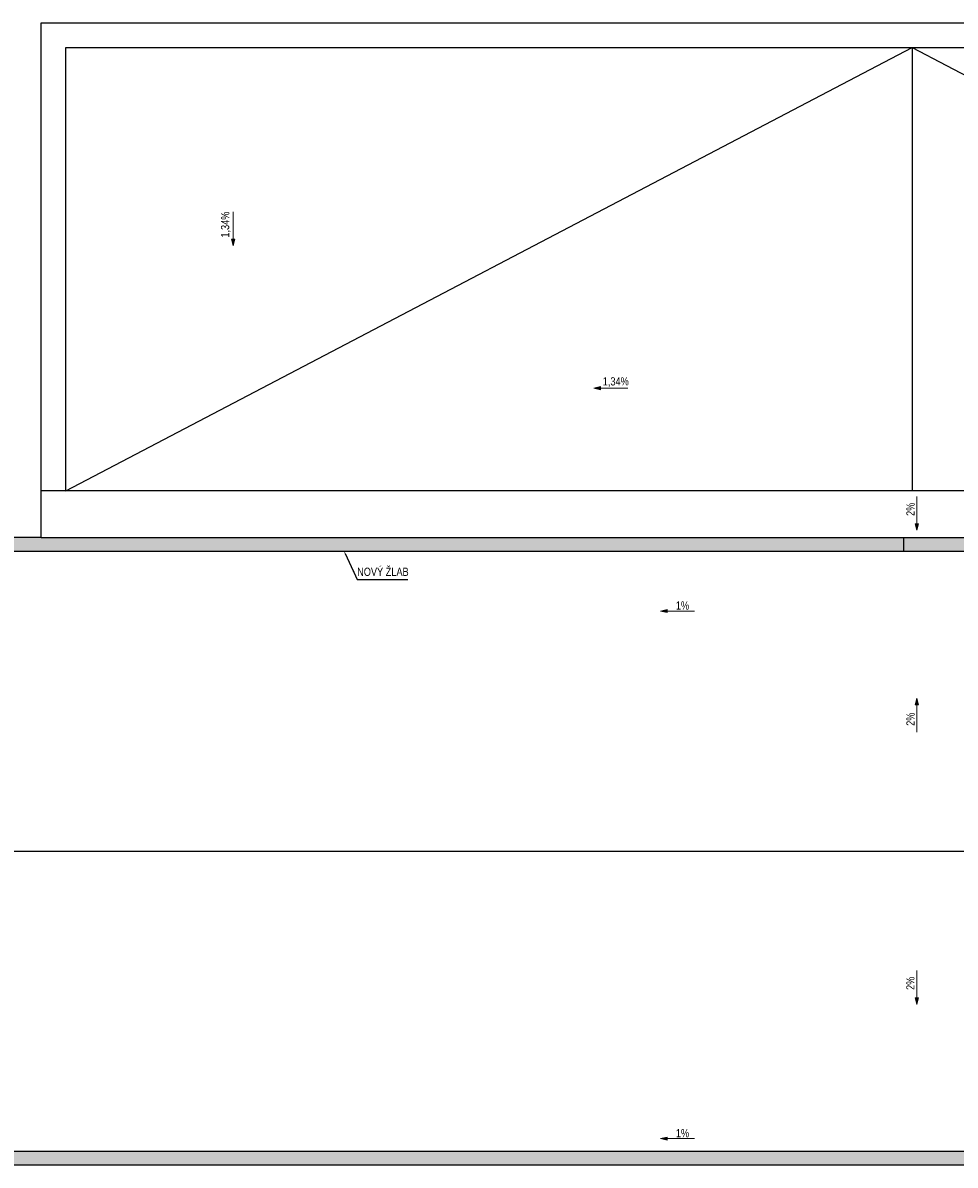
# Model space of a CAD drawing. Header units: millimetres. Extents: x -11835 to 55006, y -38230 to 10742.
# Tile 3 of 5: x 4665 to 21686, y -11470 to 9400. Entities that reach past the tile are written whole.
import ezdxf
from ezdxf import colors
from ezdxf.entities.mleader import LeaderData, LeaderLine
from ezdxf.math import Vec2, Vec3

# ---------------------------------------------------------------- set-up
doc = ezdxf.new("R2010")
doc.units = ezdxf.units.MM
doc.header["$MEASUREMENT"] = 0
doc.layers.add('03_Střecha.2D', color=7, linetype='Continuous')
doc.layers.add('ZTI-potr_studena-popis', color=7, linetype='Continuous', lineweight=13)
doc.styles.add('ARIAL', font='arial.ttf', dxfattribs={"width": 0.8})

# ---------------------------------------------------------------- blocks, each defined once
blk = doc.blocks.new('spád')
h = blk.add_hatch(color=256)
h.dxf.hatch_style = 1
h.paths.add_polyline_path([(126994, 9932), (126874, 9962), (126874, 9902)])
at = {"layer": 'ZTI-potr_studena-popis'}
blk.add_line((126374, 9932), (126874, 9932), dxfattribs=at)
blk.add_lwpolyline([(126874, 9962), (126994, 9932), (126874, 9902), (126874, 9962)], dxfattribs=at)

msp = doc.modelspace()

# ---------------------------------------------------------------- hatches: boundary and pattern name
at = {"layer": '03_Střecha.2D', "linetype": 'Continuous', "lineweight": 0}
for points in [[(-8569, 0), (47690, 0), (47690, -250), (-8569, -250)], [(-8569, -11220), (42642, -11220), (42642, -11470), (-8569, -11470)]]:
    msp.add_hatch(color=251, dxfattribs=at).paths.add_polyline_path(points)

# ---------------------------------------------------------------- linework, layer by layer
at = {"layer": '03_Střecha.2D', "color": 251, "linetype": 'Continuous', "lineweight": 25}
for p, q in [((5000, 0), (5000, 9400)), ((5000, 9400), (36800, 9400)), ((5450, 850), (5450, 8950)), ((5450, 8950), (36350, 8950)), ((5450, 850), (20900, 8950)), ((20900, 8950), (20900, 850)), ((20900, 8950), (36350, 850)), ((36800, 850), (5000, 850)), ((5000, 0), (-11308, 0)), ((5000, 0), (36800, 0)), ((20745, 0), (20745, -250)), ((-8569, -250), (47690, -250)), ((-8569, -5735), (47690, -5735)), ((42642, -11220), (-8569, -11220)), ((42642, -11470), (2600, -11470))]:
    msp.add_line(p, q, dxfattribs=at)

# ---------------------------------------------------------------- block references
at = {"layer": 'ZTI-potr_studena-popis'}
for p, rotation in [((-1429, 132323), 270.0000000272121), ((11056, 127123), 270.0000000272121), ((11056, 118461), 270.0000000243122)]:
    msp.add_blockref('spád', p, dxfattribs=dict(at, rotation=rotation))
at = {"layer": 'ZTI-potr_studena-popis', "xscale": -1}
for p, rotation in [((142083, -7209), 359.9999999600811), ((143301, -11278), 359.9999999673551), ((11056, -129931), 269.9999999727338), ((143301, -20918), 359.9999999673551)]:
    msp.add_blockref('spád', p, dxfattribs=dict(at, rotation=rotation))

# ---------------------------------------------------------------- next in the draw order: texts
at = {"char_height": 150, "width": 142.55, "line_spacing_factor": 0.8, "style": 'ARIAL', "bg_fill": 3, "box_fill_scale": 1, "bg_fill_color": 256, "bg_fill_transparency": 0}
for s, insert, attachment_point, rotation in [('1,34%', (8461, 5714), 8, 90), ('1,34%', (15490, 2747), 8, 0), ('2%', (20947, 513), 8, 90), ('1%', (16708, -1322), 8, 0), ('2%', (20947, -3322), 8, 90), ('2%', (20794, -8148), 2, 90), ('1%', (16708, -10962), 8, 0)]:
    msp.add_mtext(s, dxfattribs=dict(at, insert=insert, attachment_point=attachment_point, rotation=rotation))

# ---------------------------------------------------------------- next in the draw order: leaders
at = {"layer": 'ZTI-potr_studena-popis'}
ml = msp.add_multileader_mtext('Standard', dxfattribs=at)
ml.set_content('NOVÝ ŽLAB', color=256, style='ARIAL')
ml.set_leader_properties()
ml.build(insert=Vec2(0, 0))
ml.multileader.update_dxf_attribs({"text_left_attachment_type": 5, "text_right_attachment_type": 5, "dogleg_length": 0.36, "arrow_head_size": 50})
ctx = ml.context
ctx.base_point, ctx.char_height, ctx.arrow_head_size, ctx.landing_gap_size, ctx.plane_origin = Vec3(10768, -772), 150, 50, 0.09, Vec3(10512, -206)
ctx.left_attachment, ctx.right_attachment = 5, 5
notes = []
notes.append((ctx, [(0, (1, 1, 0), (10767, -772), (1, 0), 0.36, [(0, [(10528, -250)], 0, [])])]))
ctx.mtext.insert, ctx.mtext.flow_direction = Vec3(10768, -554), 5
ctx.mtext.has_bg_fill, ctx.mtext.bg_color, ctx.mtext.bg_scale_factor, ctx.mtext.bg_transparency, ctx.mtext.use_window_bg_color = 1, -1027028792, 1.5, 0, 1
for ctx, leaders in notes:
    for number, flags, end, landing, length, lines in leaders:
        leader = LeaderData()
        leader.index, (leader.has_last_leader_line, leader.has_dogleg_vector, leader.attachment_direction) = number, flags
        leader.last_leader_point, leader.dogleg_vector, leader.dogleg_length = Vec3(end), Vec3(landing), length
        for number, points, colour, breaks in lines:
            line = LeaderLine()
            line.index, line.vertices, line.color, line.breaks = number, Vec3.list(points), colors.encode_raw_color(colour), breaks
            leader.lines.append(line)
        ctx.leaders.append(leader)

doc.saveas('drawing.dxf')
